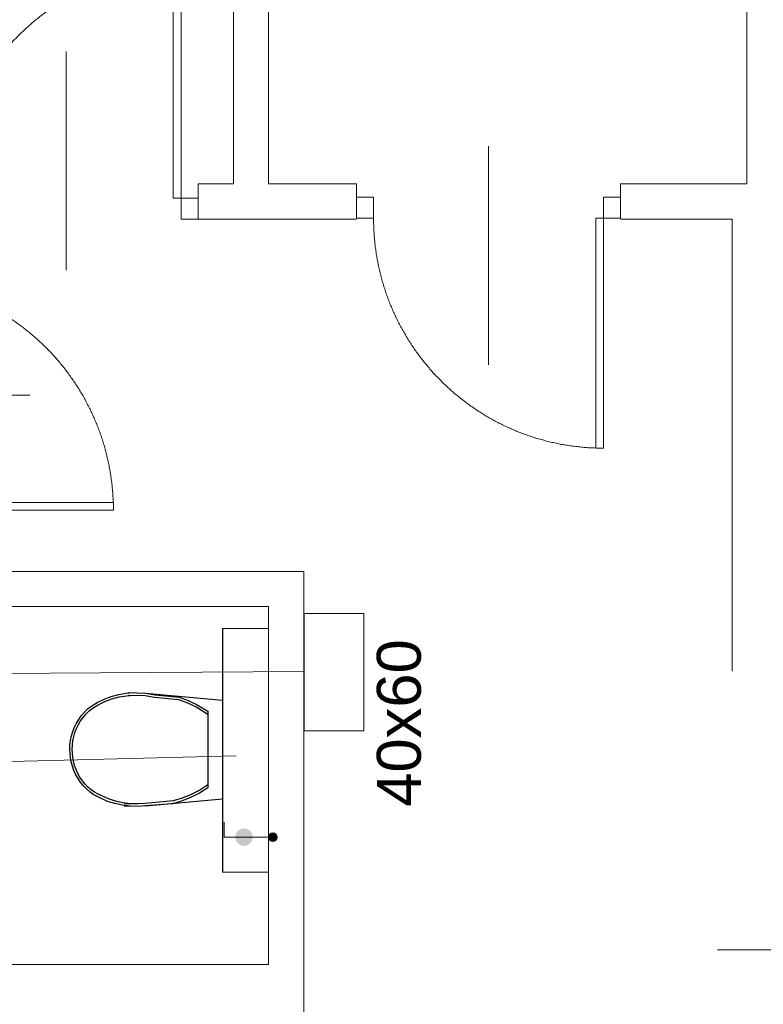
# Model space of a CAD drawing. Header units: millimetres. Extents: x -55054 to 44305, y -132338 to 49528.
# Tile 67 of 72: x 29440 to 31974, y -35694 to -32339. Entities that reach past the tile are written whole.
import ezdxf
from ezdxf import colors
from ezdxf.entities.mleader import LeaderData, LeaderLine
from ezdxf.enums import TextEntityAlignment as Align
from ezdxf.math import Vec2, Vec3

# ---------------------------------------------------------------- set-up
doc = ezdxf.new("R2010")
doc.units = ezdxf.units.MM
doc.header["$LTSCALE"] = 100
doc.linetypes.add('Kosów OSP 27-03-2026_xref$0$DASHED', pattern=[0.75, 0.5, -0.25])
for name, color, linetype, lineweight in [('.WK.DEMONTAŻ', 6, 'Continuous', 13), ('.WK_WODA_OPIS', 7, 'Continuous', 13), ('.XREF', 251, 'Continuous', 5), ('A_meble łazienka i kuchnia', 6, 'Continuous', 20), ('Kosów OSP 27-03-2026_xref$0$A_drzwi', 8, 'Continuous', 5), ('Kosów OSP 27-03-2026_xref$0$A_meble kuchnia lazienka', 8, 'Continuous', 5), ('Kosów OSP 27-03-2026_xref$0$A_meble łaz kuch', 8, 'Continuous', 5), ('Kosów OSP 27-03-2026_xref$0$A_meble łazienka i kuchnia', 8, 'Continuous', 5), ('Kosów OSP 27-03-2026_xref$0$A_opis pom', 8, 'Continuous', 5), ('Kosów OSP 27-03-2026_xref$0$A_opis stolarki', 8, 'Continuous', 5), ('Kosów OSP 27-03-2026_xref$0$A_SC_MUROWANA_DZIAŁOWA', 8, 'Continuous', 5)]:
    doc.layers.add(name, color=color, linetype=linetype, lineweight=lineweight)
doc.layers.add('A_meble łaz kuch', color=6, linetype='Continuous')
doc.styles.add('Kosów OSP 27-03-2026_xref$0$dar-styl', font='arial.ttf')
doc.styles.add('Kosów OSP 27-03-2026_xref$0$Standard', font='arial.ttf')
doc.styles.add('WYMIARY', font='romans.shx', dxfattribs={"width": 0.7})

# ---------------------------------------------------------------- blocks, each defined once
blk = doc.blocks.new('*U164')
at = {"color": 0}
for p, q in [((-28.55, -91.5), (-28.55, -94.5)), ((-28.55, -91.5), (59.45, -91.5)), ((59.45, -94.5), (59.45, -91.5)), ((-28.55, -94.5), (59.45, -94.5))]:
    blk.add_line(p, q, dxfattribs=at)
for points in [[(-36.55, -6.5), (-36.55, 0), (-28.55, 0), (-28.55, -6.5)], [(-36.55, -101), (-36.55, -94.5), (-28.55, -94.5), (-28.55, -101)]]:
    blk.add_lwpolyline(points, close=True, dxfattribs=at)
at = {"color": 0, "linetype": 'Kosów OSP 27-03-2026_xref$0$DASHED', "ltscale": 15}
blk.add_arc((-28.55, -94.5), 88, 1.9536, 90, dxfattribs=at)
at = {"layer": 'Kosów OSP 27-03-2026_xref$0$A_opis stolarki'}
blk.add_line((-56.09, -50.5), (27.54, -50.5), dxfattribs=at)
at = {"layer": 'Kosów OSP 27-03-2026_xref$0$A_opis stolarki', "ltscale": 0.5, "style": 'Kosów OSP 27-03-2026_xref$0$dar-styl', "text_generation_flag": 2}
blk.add_attdef('ODPORNOŚĆ_OGNIOWA', text='', height=15, rotation=85.9367, dxfattribs=at).set_placement((-55.81, -47.55), align=Align.TOP_CENTER)
at = {"layer": 'Kosów OSP 27-03-2026_xref$0$A_opis stolarki', "ltscale": 0.5, "style": 'Kosów OSP 27-03-2026_xref$0$dar-styl'}
blk.add_attdef('SYMBOL_DRZWI1', text='', height=14, dxfattribs=at).set_placement((-16.77, -50.5), align=Align.BOTTOM_CENTER)
blk.add_attdef('SYMBOL_DRZWI2', text='', height=14, dxfattribs=at).set_placement((-16.77, -53.5), align=Align.TOP_CENTER)
blk = doc.blocks.new('*U166')
at = {"color": 0}
for p, q in [((0, -6.5), (-88, -6.5)), ((-88, -6.5), (-88, -9.5)), ((0, -9.5), (0, -6.5)), ((0, -9.5), (-88, -9.5))]:
    blk.add_line(p, q, dxfattribs=at)
for points in [[(8, 0), (8, -6.5), (0, -6.5), (0, 0)], [(8, -94.5), (8, -101), (0, -101), (0, -94.5)]]:
    blk.add_lwpolyline(points, close=True, dxfattribs=at)
at = {"color": 0, "linetype": 'Kosów OSP 27-03-2026_xref$0$DASHED', "ltscale": 15}
blk.add_arc((0, -6.5), 88, 181.9536, 270, dxfattribs=at)
at = {"layer": 'Kosów OSP 27-03-2026_xref$0$A_opis stolarki'}
blk.add_line((-56.09, -50.5), (27.54, -50.5), dxfattribs=at)
at = {"layer": 'Kosów OSP 27-03-2026_xref$0$A_opis stolarki', "ltscale": 0.5, "style": 'Kosów OSP 27-03-2026_xref$0$dar-styl'}
blk.add_attdef('ODPORNOŚĆ_OGNIOWA', text='', height=15, rotation=274.0633, dxfattribs=at).set_placement((27.26, -47.55), align=Align.TOP_CENTER)
blk.add_attdef('SYMBOL_DRZWI1', text='', height=14, dxfattribs=at).set_placement((-16.77, -50.5), align=Align.BOTTOM_CENTER)
blk.add_attdef('SYMBOL_DRZWI2', text='', height=14, dxfattribs=at).set_placement((-16.77, -53.5), align=Align.TOP_CENTER)
blk = doc.blocks.new('*U163')
for p, q in [((0, -91.5), (-88, -91.5)), ((-88, -94.5), (-88, -91.5)), ((0, -91.5), (0, -94.5)), ((0, -94.5), (-88, -94.5))]:
    blk.add_line(p, q)
for points in [[(8, -6.5), (8, 0), (0, 0), (0, -6.5)], [(8, -101), (8, -94.5), (0, -94.5), (0, -101)]]:
    blk.add_lwpolyline(points, close=True)
at = {"linetype": 'Kosów OSP 27-03-2026_xref$0$DASHED', "ltscale": 15}
blk.add_arc((0, -94.5), 88, 90, 178.0464, dxfattribs=at)
at = {"layer": 'Kosów OSP 27-03-2026_xref$0$A_opis stolarki'}
blk.add_line((-56.09, -50.5), (27.54, -50.5), dxfattribs=at)
at = {"layer": 'Kosów OSP 27-03-2026_xref$0$A_opis stolarki', "ltscale": 0.5, "style": 'Kosów OSP 27-03-2026_xref$0$dar-styl'}
blk.add_attdef('ODPORNOŚĆ_OGNIOWA', text='', height=15, rotation=94.0633, dxfattribs=at).set_placement((-95.88, -56.3), align=Align.TOP_CENTER)
blk.add_attdef('SYMBOL_DRZWI1', text='', height=14, dxfattribs=at).set_placement((-16.77, -50.5), align=Align.BOTTOM_CENTER)
blk.add_attdef('SYMBOL_DRZWI2', text='', height=14, dxfattribs=at).set_placement((-16.77, -53.5), align=Align.TOP_CENTER)
blk = doc.blocks.new('*U167')
at = {"color": 0}
for p, q in [((0, -6.5), (-88, -6.5)), ((-88, -6.5), (-88, -9.5)), ((0, -9.5), (0, -6.5)), ((0, -9.5), (-88, -9.5))]:
    blk.add_line(p, q, dxfattribs=at)
for points in [[(8, 0), (8, -6.5), (0, -6.5), (0, 0)], [(8, -94.5), (8, -101), (0, -101), (0, -94.5)]]:
    blk.add_lwpolyline(points, close=True, dxfattribs=at)
at = {"color": 0, "linetype": 'Kosów OSP 27-03-2026_xref$0$DASHED', "ltscale": 15}
blk.add_arc((0, -6.5), 88, 181.9536, 270, dxfattribs=at)
at = {"layer": 'Kosów OSP 27-03-2026_xref$0$A_opis stolarki'}
blk.add_line((-56.09, -50.5), (27.54, -50.5), dxfattribs=at)
at = {"layer": 'Kosów OSP 27-03-2026_xref$0$A_opis stolarki', "ltscale": 0.5, "style": 'Kosów OSP 27-03-2026_xref$0$dar-styl'}
blk.add_attdef('ODPORNOŚĆ_OGNIOWA', text='', height=15, rotation=90, dxfattribs=at).set_placement((-55.91, -50.5), align=Align.TOP_CENTER)
blk.add_attdef('SYMBOL_DRZWI1', text='', height=14, dxfattribs=at).set_placement((-16.77, -50.5), align=Align.BOTTOM_CENTER)
blk.add_attdef('SYMBOL_DRZWI2', text='', height=14, dxfattribs=at).set_placement((-16.77, -53.5), align=Align.TOP_CENTER)
blk = doc.blocks.new('Kosów OSP 27-03-2026_xref')
at = {"layer": 'Kosów OSP 27-03-2026_xref$0$A_meble kuchnia lazienka'}
for p, q in [((5453.29, 379.63), (5469.03, 379.63)), ((5453.29, 296.61), (5469.03, 296.61))]:
    blk.add_line(p, q, dxfattribs=at)
at = {"layer": 'Kosów OSP 27-03-2026_xref$0$A_meble łaz kuch', "lineweight": -3, "ltscale": 0.5}
for p, q in [((5453.29, 379.63), (5453.29, 296.61)), ((5412.95, 355.55), (5415.42, 356.45)), ((5415.42, 356.45), (5417.96, 357.13)), ((5415.65, 355.63), (5418.12, 356.28)), ((5417.96, 357.13), (5420.54, 357.56)), ((5418.12, 356.28), (5420.63, 356.7)), ((5420.54, 357.56), (5423.15, 357.75)), ((5420.63, 356.7), (5423.17, 356.89)), ((5421.15, 357.75), (5427.06, 357.58)), ((5421.17, 356.89), (5426.98, 356.72)), ((5426.98, 356.72), (5430.18, 356.2)), ((5427.06, 357.58), (5453.29, 355.13)), ((5427.06, 357.58), (5430.33, 357.04)), ((5430.18, 356.2), (5438.32, 355.38)), ((5430.33, 357.04), (5438.54, 356.21)), ((5438.54, 356.21), (5441.67, 355.08)), ((5407.25, 352.08), (5408.4, 353.04)), ((5407.25, 352.08), (5408.4, 353.04)), ((5407.77, 351.42), (5408.86, 352.33)), ((5408.4, 353.04), (5410.56, 354.41)), ((5408.4, 353.04), (5410.56, 354.41)), ((5408.86, 352.33), (5410.92, 353.64)), ((5410.56, 354.41), (5412.95, 355.55)), ((5410.92, 353.64), (5413.24, 354.74)), ((5413.24, 354.74), (5415.65, 355.63)), ((5438.32, 355.38), (5441.38, 354.27)), ((5441.38, 354.27), (5444.35, 352.88)), ((5441.67, 355.08), (5444.7, 353.65)), ((5444.35, 352.88), (5448.34, 350.44)), ((5444.7, 353.65), (5448.34, 351.47)), ((5404.31, 348.64), (5405.19, 349.88)), ((5404.31, 348.64), (5405.19, 349.88)), ((5404.97, 348.14), (5405.81, 349.32)), ((5405.19, 349.88), (5406.18, 351.03)), ((5405.19, 349.88), (5406.18, 351.03)), ((5405.81, 349.32), (5406.74, 350.42)), ((5406.18, 351.03), (5407.25, 352.08)), ((5406.18, 351.03), (5407.25, 352.08)), ((5406.74, 350.42), (5407.77, 351.42)), ((5448.34, 351.47), (5448.34, 325.27)), ((5402.3, 344.49), (5402.85, 345.94)), ((5402.3, 344.49), (5402.85, 345.94)), ((5402.85, 345.94), (5403.53, 347.32)), ((5402.85, 345.94), (5403.53, 347.32)), ((5403.53, 347.32), (5404.31, 348.64)), ((5403.53, 347.32), (5404.31, 348.64)), ((5403.58, 345.57), (5404.22, 346.89)), ((5404.22, 346.89), (5404.97, 348.14)), ((5401.54, 341.48), (5401.86, 343)), ((5401.54, 341.48), (5401.86, 343)), ((5401.86, 343), (5402.3, 344.49)), ((5401.86, 343), (5402.3, 344.49)), ((5402.34, 341.33), (5402.64, 342.78)), ((5402.64, 342.78), (5403.05, 344.2)), ((5403.05, 344.2), (5403.58, 345.57)), ((5401.29, 338.37), (5401.35, 339.93)), ((5401.29, 338.37), (5401.35, 339.93)), ((5401.35, 339.93), (5401.54, 341.48)), ((5401.35, 339.93), (5401.54, 341.48)), ((5402.1, 338.37), (5402.16, 339.85)), ((5402.16, 339.85), (5402.34, 341.33)), ((5401.48, 335.68), (5401.29, 338.37)), ((5401.76, 334.15), (5401.48, 335.68)), ((5402.27, 335.81), (5402.1, 338.37)), ((5402.54, 334.35), (5402.27, 335.81)), ((5402.16, 332.65), (5401.76, 334.15)), ((5402.69, 331.19), (5402.16, 332.65)), ((5402.93, 332.93), (5402.54, 334.35)), ((5403.43, 331.54), (5402.93, 332.93)), ((5403.33, 329.79), (5402.69, 331.19)), ((5404.08, 328.45), (5403.33, 329.79)), ((5404.04, 330.2), (5403.43, 331.54)), ((5404.75, 328.93), (5404.04, 330.2)), ((5405.57, 327.73), (5404.75, 328.93)), ((5404.94, 327.19), (5404.08, 328.45)), ((5405.9, 326.01), (5404.94, 327.19)), ((5406.48, 326.61), (5405.57, 327.73)), ((5406.94, 324.93), (5405.9, 326.01)), ((5407.48, 325.58), (5406.48, 326.61)), ((5408.55, 324.65), (5407.48, 325.58)), ((5448.34, 326.3), (5445.56, 324.52)), ((5408.08, 323.95), (5406.94, 324.93)), ((5409.29, 323.08), (5408.08, 323.95)), ((5409.7, 323.82), (5408.55, 324.65)), ((5410.56, 322.33), (5409.29, 323.08)), ((5410.92, 323.1), (5409.7, 323.82)), ((5414.17, 320.71), (5410.56, 322.33)), ((5414.43, 321.53), (5410.92, 323.1)), ((5442.64, 323.02), (5439.62, 321.79)), ((5445.47, 323.5), (5442.48, 322)), ((5445.56, 324.52), (5442.64, 323.02)), ((5448.34, 325.27), (5445.47, 323.5)), ((5416.68, 319.92), (5414.17, 320.71)), ((5416.87, 320.76), (5414.43, 321.53)), ((5419.24, 319.36), (5416.68, 319.92)), ((5419.37, 320.22), (5416.87, 320.76)), ((5421.84, 319.05), (5419.24, 319.36)), ((5421.9, 319.91), (5419.37, 320.22)), ((5424.45, 318.98), (5419.84, 319.05)), ((5424.44, 319.85), (5419.9, 319.91)), ((5426.98, 320.02), (5424.44, 319.85)), ((5427.06, 319.16), (5424.45, 318.98)), ((5436.5, 320.85), (5426.98, 320.02)), ((5427.06, 319.16), (5453.29, 321.6)), ((5436.18, 319.88), (5427.06, 319.16)), ((5439.37, 320.8), (5436.18, 319.88)), ((5439.62, 321.79), (5436.5, 320.85)), ((5442.48, 322), (5439.37, 320.8))]:
    blk.add_line(p, q, dxfattribs=at)
at = {"layer": 'Kosów OSP 27-03-2026_xref$0$A_meble łazienka i kuchnia'}
for p, q in [((5481.16, 344.74), (5481.16, 384.74)), ((5481.16, 384.74), (5501.48, 384.74)), ((5501.48, 384.74), (5501.48, 344.74)), ((5501.48, 344.74), (5481.03, 344.74))]:
    blk.add_line(p, q, dxfattribs=at)
at = {"layer": 'Kosów OSP 27-03-2026_xref$0$A_SC_MUROWANA_DZIAŁOWA'}
for p, q in [((5457.03, 531.08), (5445.03, 531.08)), ((5481.03, 531.08), (5469.03, 531.08)), ((5499.03, 531.08), (5481.03, 531.08)), ((5499.03, 531.08), (5499.03, 519.47)), ((5632.03, 531.08), (5589.03, 531.08)), ((5589.03, 531.08), (5589.03, 519.47)), ((5481.03, 519.08), (5445.03, 519.08)), ((5499.03, 519.08), (5481.03, 519.08)), ((5627.03, 519.08), (5589.03, 519.08)), ((5481.03, 399.08), (5337.03, 399.08)), ((5469.03, 387.08), (5337.03, 387.08))]:
    blk.add_line(p, q, dxfattribs=at)
for points in [[(5457.03, 789.08), (5457.03, 531.08)], [(5469.03, 789.08), (5469.03, 531.08)], [(5632.03, 531.08), (5632.03, 777.08)], [(5445.03, 531.08), (5445.03, 519.08)], [(5627.03, 365.08), (5627.03, 519.08)], [(5481.03, 226.08), (5481.03, 399.08)], [(5469.03, 265.08), (5469.03, 387.08)], [(5379.03, 265.08), (5469.03, 265.08)]]:
    blk.add_lwpolyline(points, dxfattribs=at)
at = {"layer": 'Kosów OSP 27-03-2026_xref$0$A_drzwi'}
for name, p, xscale, yscale, zscale, rotation in [('*U164', (5355.03, 551.65), 0.8910891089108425, 0.8910891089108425, 0.8910891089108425, 89.99999999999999), ('*U163', (5499.03, 519.47), 0.8910891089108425, 0.8910891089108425, 0.8910891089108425, 89.99999999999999), ('*U166', (5337.72, 414.08), 0.8910891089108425, 0.8910891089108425, 0.8910891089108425, 180), ('*U167', (5652.03, 215.08), 1.08910891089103, 1.08910891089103, 1.08910891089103, 180)]:
    blk.add_blockref(name, p, dxfattribs=dict(at, xscale=xscale, yscale=yscale, zscale=zscale, rotation=rotation))
at = {"layer": 'Kosów OSP 27-03-2026_xref$0$A_opis pom', "insert": (5505.94, 318.86, 0.09), "char_height": 15, "width": 119.0753, "attachment_point": 1, "rotation": 90, "style": 'Kosów OSP 27-03-2026_xref$0$Standard'}
blk.add_mtext('40x60', dxfattribs=at)
blk = doc.blocks.new('zawór WC P')
at = {"ltscale": 0.5}
h = blk.add_hatch(color=256, dxfattribs=at)
edge = h.paths.add_edge_path()
edge.add_arc((-98.5, 0), 29.7, 90.0003, 450.0003)
h = blk.add_hatch(color=256, dxfattribs=at)
edge = h.paths.add_edge_path()
edge.add_arc((0, 0), 14.8, 0, 360)
for p in [(-165.9, 51.3), (-14.8, 0)]:
    blk.add_line(p, (-165.9, 0), dxfattribs=at)
blk.add_circle((0, 0), 14.8, dxfattribs=at)
blk = doc.blocks.new('_None')

msp = doc.modelspace()

# ---------------------------------------------------------------- linework, layer by layer
at = {"layer": '.WK.DEMONTAŻ', "lineweight": 13}
for p, q in [((29703.2, -34665, -141.5), (29727.1, -34653.7, -141.5)), ((29727.1, -34653.7, -141.5), (29751.8, -34644.6, -141.5)), ((29730, -34661.7, -141.5), (29754.1, -34652.9, -141.5)), ((29751.8, -34644.6, -141.5), (29777.2, -34637.8, -141.5)), ((29754.1, -34652.9, -141.5), (29778.8, -34646.3, -141.5)), ((29777.2, -34637.8, -141.5), (29803, -34633.5, -141.5)), ((29778.8, -34646.3, -141.5), (29803.9, -34642.1, -141.5)), ((29803, -34633.5, -141.5), (29829.1, -34631.6, -141.5)), ((29803.9, -34642.1, -141.5), (29829.3, -34640.3, -141.5)), ((29809.1, -34631.6, -141.5), (29868.2, -34633.4, -141.5)), ((29809.3, -34640.3, -141.5), (29867.4, -34641.9, -141.5)), ((29867.4, -34641.9, -141.5), (29899.4, -34647.1, -141.5)), ((29868.2, -34633.4, -141.5), (30130.5, -34657.8, -141.5)), ((29868.2, -34633.4, -141.5), (29900.9, -34638.7, -141.5)), ((29899.4, -34647.1, -141.5), (29980.8, -34655.3, -141.5)), ((29900.9, -34638.7, -141.5), (29983, -34647, -141.5)), ((29980.8, -34655.3, -141.5), (30011.4, -34666.4, -141.5)), ((29983, -34647, -141.5), (30014.3, -34658.4, -141.5)), ((29659.4, -34698.8, -141.5), (29670.1, -34688.3, -141.5)), ((29659.4, -34698.8, -141.5), (29670.1, -34688.3, -141.5)), ((29670.1, -34688.3, -141.5), (29681.6, -34678.8, -141.5)), ((29670.1, -34688.3, -141.5), (29681.6, -34678.8, -141.5)), ((29675.3, -34694.9, -141.5), (29686.2, -34685.8, -141.5)), ((29681.6, -34678.8, -141.5), (29703.2, -34665, -141.5)), ((29681.6, -34678.8, -141.5), (29703.2, -34665, -141.5)), ((29686.2, -34685.8, -141.5), (29706.8, -34672.8, -141.5)), ((29706.8, -34672.8, -141.5), (29730, -34661.7, -141.5)), ((30011.4, -34666.4, -141.5), (30041.1, -34680.3, -141.5)), ((30014.3, -34658.4, -141.5), (30044.6, -34672.6, -141.5)), ((30041.1, -34680.3, -141.5), (30081, -34704.7, -141.5)), ((30044.6, -34672.6, -141.5), (30081, -34694.5, -141.5)), ((29632.9, -34735.9, -141.5), (29640.7, -34722.7, -141.5)), ((29632.9, -34735.9, -141.5), (29640.7, -34722.7, -141.5)), ((29640.7, -34722.7, -141.5), (29649.5, -34710.3, -141.5)), ((29640.7, -34722.7, -141.5), (29649.5, -34710.3, -141.5)), ((29647.3, -34727.7, -141.5), (29655.7, -34715.9, -141.5)), ((29649.5, -34710.3, -141.5), (29659.4, -34698.8, -141.5)), ((29649.5, -34710.3, -141.5), (29659.4, -34698.8, -141.5)), ((29655.7, -34715.9, -141.5), (29665, -34704.9, -141.5)), ((29665, -34704.9, -141.5), (29675.3, -34694.9, -141.5)), ((30081, -34694.5, -141.5), (30081, -34956.4, -141.5)), ((29633.4, -34753.4, -141.5), (29639.8, -34740.2, -141.5)), ((29639.8, -34740.2, -141.5), (29647.3, -34727.7, -141.5)), ((29638, -34907.1, -141.5), (29631.9, -34893.7, -141.5)), ((29645.1, -34919.8, -141.5), (29638, -34907.1, -141.5)), ((29647, -34937.2, -141.5), (29638.4, -34924.6, -141.5)), ((29653.3, -34931.8, -141.5), (29645.1, -34919.8, -141.5)), ((29656.6, -34949, -141.5), (29647, -34937.2, -141.5)), ((29662.4, -34943, -141.5), (29653.3, -34931.8, -141.5)), ((29667, -34959.8, -141.5), (29656.6, -34949, -141.5)), ((29672.4, -34953.3, -141.5), (29662.4, -34943, -141.5)), ((29678.4, -34969.6, -141.5), (29667, -34959.8, -141.5)), ((29683.1, -34962.7, -141.5), (29672.4, -34953.3, -141.5)), ((30081, -34956.4, -141.5), (30052.3, -34974.1, -141.5)), ((30081, -34946.1, -141.5), (30053.2, -34963.9, -141.5)), ((29690.5, -34978.3, -141.5), (29678.4, -34969.6, -141.5)), ((29694.6, -34970.9, -141.5), (29683.1, -34962.7, -141.5)), ((29703.2, -34985.9, -141.5), (29690.5, -34978.3, -141.5)), ((29706.8, -34978.1, -141.5), (29694.6, -34970.9, -141.5)), ((29739.3, -35002, -141.5), (29703.2, -34985.9, -141.5)), ((29741.9, -34993.9, -141.5), (29706.8, -34978.1, -141.5)), ((29868.2, -35017.5, -141.5), (30130.5, -34993.1, -141.5)), ((29993.8, -34991.2, -141.5), (29962.6, -35000.7, -141.5)), ((30022.4, -34989.1, -141.5), (29991.3, -35001.2, -141.5)), ((30024, -34979, -141.5), (29993.8, -34991.2, -141.5)), ((30052.3, -34974.1, -141.5), (30022.4, -34989.1, -141.5)), ((30053.2, -34963.9, -141.5), (30024, -34979, -141.5)), ((29764.4, -35009.9, -141.5), (29739.3, -35002, -141.5)), ((29766.3, -35001.6, -141.5), (29741.9, -34993.9, -141.5)), ((29790, -35015.5, -141.5), (29764.4, -35009.9, -141.5)), ((29791.3, -35007, -141.5), (29766.3, -35001.6, -141.5)), ((29816, -35018.6, -141.5), (29790, -35015.5, -141.5)), ((29816.6, -35010, -141.5), (29791.3, -35007, -141.5)), ((29842.1, -35019.3, -141.5), (29796, -35018.6, -141.5)), ((29842, -35010.7, -141.5), (29796.6, -35010, -141.5)), ((29867.4, -35008.9, -141.5), (29842, -35010.7, -141.5)), ((29868.2, -35017.5, -141.5), (29842.1, -35019.3, -141.5)), ((29962.6, -35000.7, -141.5), (29867.4, -35008.9, -141.5)), ((29959.4, -35010.3, -141.5), (29868.2, -35017.5, -141.5)), ((29991.3, -35001.2, -141.5), (29959.4, -35010.3, -141.5))]:
    msp.add_line(p, q, dxfattribs=at)
at = {"layer": 'A_meble łaz kuch', "lineweight": 13, "ltscale": 0.5}
for p, q in [((29620.6, -34764.2, -141.5), (29626.1, -34749.8, -141.5)), ((29620.6, -34764.2, -141.5), (29626.1, -34749.8, -141.5)), ((29626.1, -34749.8, -141.5), (29632.9, -34735.9, -141.5)), ((29626.1, -34749.8, -141.5), (29632.9, -34735.9, -141.5)), ((29628.1, -34767.1, -141.5), (29633.4, -34753.4, -141.5)), ((29613, -34794.3, -141.5), (29616.2, -34779.1, -141.5)), ((29613, -34794.3, -141.5), (29616.2, -34779.1, -141.5)), ((29616.2, -34779.1, -141.5), (29620.6, -34764.2, -141.5)), ((29616.2, -34779.1, -141.5), (29620.6, -34764.2, -141.5)), ((29621, -34795.8, -141.5), (29624, -34781.3, -141.5)), ((29624, -34781.3, -141.5), (29628.1, -34767.1, -141.5)), ((29610.5, -34825.4, -141.5), (29611.1, -34809.8, -141.5)), ((29610.5, -34825.4, -141.5), (29611.1, -34809.8, -141.5)), ((29612.4, -34852.3, -141.5), (29610.5, -34825.4, -141.5)), ((29611.1, -34809.8, -141.5), (29613, -34794.3, -141.5)), ((29611.1, -34809.8, -141.5), (29613, -34794.3, -141.5)), ((29618.6, -34825.4, -141.5), (29619.2, -34810.6, -141.5)), ((29620.4, -34851, -141.5), (29618.6, -34825.4, -141.5)), ((29619.2, -34810.6, -141.5), (29621, -34795.8, -141.5)), ((29615.2, -34867.6, -141.5), (29612.4, -34852.3, -141.5)), ((29623, -34865.6, -141.5), (29620.4, -34851, -141.5)), ((29619.2, -34882.6, -141.5), (29615.2, -34867.6, -141.5)), ((29624.5, -34897.2, -141.5), (29619.2, -34882.6, -141.5)), ((29626.9, -34879.9, -141.5), (29623, -34865.6, -141.5)), ((29631.9, -34893.7, -141.5), (29626.9, -34879.9, -141.5)), ((29630.9, -34911.2, -141.5), (29624.5, -34897.2, -141.5)), ((29638.4, -34924.6, -141.5), (29630.9, -34911.2, -141.5))]:
    msp.add_line(p, q, dxfattribs=at)
at = {"layer": 'A_meble łazienka i kuchnia'}
for p, q in [((30409.2, -34761.7, -141.5), (30409.2, -34361.7, -141.5)), ((30409.2, -34361.7, -141.5), (30612.4, -34361.7, -141.5)), ((30612.4, -34361.7, -141.5), (30612.4, -34761.7, -141.5)), ((30612.4, -34761.7, -141.5), (30407.9, -34761.7, -141.5))]:
    msp.add_line(p, q, dxfattribs=at)

# ---------------------------------------------------------------- block references
at = {"layer": '.WK.DEMONTAŻ', "lineweight": 13, "rotation": 359.9999999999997}
msp.add_blockref('zawór WC P', (30302.7, -35124, -141.5), dxfattribs=at)
at = {"layer": '.XREF', "xscale": 10, "yscale": 10, "zscale": 10}
msp.add_blockref('Kosów OSP 27-03-2026_xref', (-24402.4, -38209.1, -141.5), dxfattribs=at)

# ---------------------------------------------------------------- next in the draw order: leaders
at = {"layer": '.WK_WODA_OPIS'}
ml = msp.add_multileader_mtext('Standard', dxfattribs=at)
ml.set_content('\\W0.5;Demontaż miski ustępowej\\PZaślepienie podejść w posadzce i ścianie\\P', color=256, style='WYMIARY')
ml.set_leader_properties(linetype='ByLayer', lineweight=-1)
ml.set_arrow_properties(name='NONE')
ml.build(insert=Vec2(0, 0))
ml.multileader.update_dxf_attribs({"text_left_attachment_type": 6, "text_right_attachment_type": 6, "dogleg_length": 86.4, "arrow_head_size": 40})
ctx = ml.context
ctx.base_point, ctx.char_height, ctx.arrow_head_size, ctx.landing_gap_size, ctx.plane_origin = Vec3(24683.9, -34930.4, 3799.8), 120, 40, 10, Vec3(-6985179.9, 52145303, 3799.8)
ctx.left_attachment, ctx.right_attachment = 6, 6
notes = []
notes.append((ctx, [(0, (1, 1, 0), (26715.9, -34930.4, 3799.8), (-1, 0), 86.4, [(0, [(30177.1, -34847.5, 3799.8)], 0, [])])]))
ctx.mtext.insert, ctx.mtext.line_spacing_style = Vec3(24693.9, -34770.4, 3799.8), 2
ctx.mtext.has_bg_fill, ctx.mtext.bg_color, ctx.mtext.bg_scale_factor, ctx.mtext.bg_transparency, ctx.mtext.use_window_bg_color = 1, -1027028792, 1.5, 0, 1
for ctx, leaders in notes:
    for number, flags, end, landing, length, lines in leaders:
        leader = LeaderData()
        leader.index, (leader.has_last_leader_line, leader.has_dogleg_vector, leader.attachment_direction) = number, flags
        leader.last_leader_point, leader.dogleg_vector, leader.dogleg_length = Vec3(end), Vec3(landing), length
        for number, points, colour, breaks in lines:
            line = LeaderLine()
            line.index, line.vertices, line.color, line.breaks = number, Vec3.list(points), colors.encode_raw_color(colour), breaks
            leader.lines.append(line)
        ctx.leaders.append(leader)

# ---------------------------------------------------------------- next in the draw order: leaders
ml = msp.add_multileader_mtext('Standard', dxfattribs=at)
ml.set_content('\\W0.5;Demontaż grzejnika', color=256, style='WYMIARY')
ml.set_leader_properties(linetype='ByLayer', lineweight=-1)
ml.set_arrow_properties(name='NONE')
ml.build(insert=Vec2(0, 0))
ml.multileader.update_dxf_attribs({"text_left_attachment_type": 6, "text_right_attachment_type": 6, "dogleg_length": 86.4, "arrow_head_size": 40})
ctx = ml.context
ctx.base_point, ctx.char_height, ctx.arrow_head_size, ctx.landing_gap_size, ctx.plane_origin = Vec3(25498, -34585.7, 3799.8), 120, 40, 10, Vec3(-6985411.4, 52145727.6, 3799.8)
ctx.left_attachment, ctx.right_attachment = 6, 6
notes = []
notes.append((ctx, [(0, (1, 1, 0), (26484.4, -34585.7, 3799.8), (-1, 0), 86.4, [(0, [(30407.9, -34559.4, 3799.8)], 0, [])])]))
ctx.mtext.insert, ctx.mtext.line_spacing_style = Vec3(25508, -34425.7, 3799.8), 2
ctx.mtext.has_bg_fill, ctx.mtext.bg_color, ctx.mtext.bg_scale_factor, ctx.mtext.bg_transparency, ctx.mtext.use_window_bg_color = 1, -1027028792, 1.5, 0, 1
for ctx, leaders in notes:
    for number, flags, end, landing, length, lines in leaders:
        leader = LeaderData()
        leader.index, (leader.has_last_leader_line, leader.has_dogleg_vector, leader.attachment_direction) = number, flags
        leader.last_leader_point, leader.dogleg_vector, leader.dogleg_length = Vec3(end), Vec3(landing), length
        for number, points, colour, breaks in lines:
            line = LeaderLine()
            line.index, line.vertices, line.color, line.breaks = number, Vec3.list(points), colors.encode_raw_color(colour), breaks
            leader.lines.append(line)
        ctx.leaders.append(leader)

doc.saveas('drawing.dxf')
